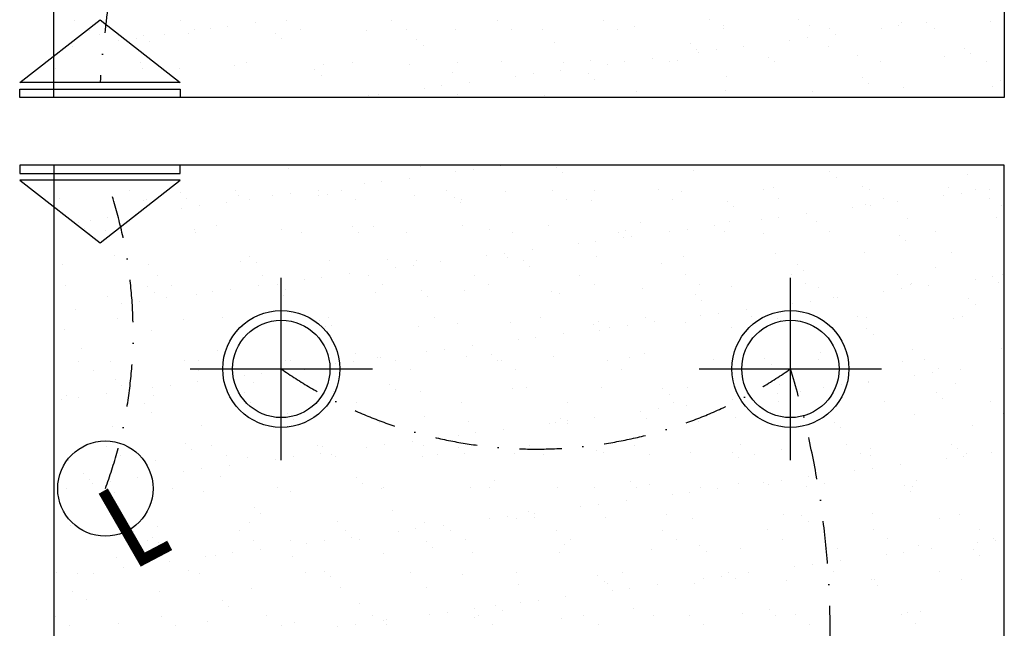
# Model space of a CAD drawing. Header units: millimetres. Extents: x 1795 to 32869, y 2040 to 26467.
# Tile 3 of 10: x 1836 to 4736, y 15202 to 16996. Entities that reach past the tile are written whole.
import ezdxf

# ---------------------------------------------------------------- set-up
doc = ezdxf.new("R2010")
doc.units = ezdxf.units.MM
doc.linetypes.add('DASHDOT2', pattern=[0.5, 0.25, -0.125, 0, -0.125])
for name, color, linetype in [('AL_Elec - Wall Mounted Halogen 36 W', 7, 'Continuous'), ('Elec - Cable Wires', 143, 'Continuous'), ('Elec - Strip Lights', 6, 'Continuous'), ('Struc - Hatch', 251, 'Continuous')]:
    doc.layers.add(name, color=color, linetype=linetype)

msp = doc.modelspace()

# ---------------------------------------------------------------- linework, layer by layer
at = {"layer": 'AL_Elec - Wall Mounted Halogen 36 W'}
for p, q in [((2606.2, 15698), (2606.2, 16235.3)), ((4106.2, 15698), (4106.2, 16235.3)), ((2337.6, 15966.6), (2874.8, 15966.6)), ((3837.6, 15966.6), (4374.8, 15966.6))]:
    msp.add_line(p, q, dxfattribs=at)
for points in [[(2072.3, 16995.3), (2072.3, 16995.3), (2308.9, 16810.5), (1835.7, 16810.5)], [(1835.7, 16790.7), (2308.9, 16790.7), (2308.9, 16766.6), (1835.7, 16766.6)], [(1835.7, 16542.6), (2308.9, 16542.6), (2308.9, 16566.6), (1835.7, 16566.6)], [(2072.3, 16337.9), (2072.3, 16337.9), (2308.9, 16522.7), (1835.7, 16522.7)]]:
    msp.add_lwpolyline(points, close=True, dxfattribs=at)
at = {"layer": 'AL_Elec - Wall Mounted Halogen 36 W', "const_width": 31.2}
msp.add_lwpolyline([(2081.9, 15606.6), (2198.2, 15404.9), (2277.6, 15446.7)], dxfattribs=at)
at = {"layer": 'AL_Elec - Wall Mounted Halogen 36 W'}
for centre, radius in [((2606.2, 15966.6), 172.2), ((4106.2, 15966.6), 172.2), ((2606.2, 15966.6), 143.4), ((4106.2, 15966.6), 143.4), ((2088.1, 15614.2), 140.3)]:
    msp.add_circle(centre, radius, dxfattribs=at)
at = {"layer": 'Elec - Cable Wires', "linetype": 'DASHDOT2', "ltscale": 500}
for centre, radius, start, end in [((7439, 16369.3), 5384.8, 140.4768, 175.3002), ((837.5, 16073.8), 1332.5, 339.8221, 19.6904), ((3356.2, 17038.8), 1308.4, 235.0256, 304.9744), ((1599.1, 15192.1), 2624, 320.7177, 17.1674)]:
    msp.add_arc(centre, radius, start, end, dxfattribs=at)
at = {"layer": 'Elec - Strip Lights'}
for p, q in [((1936.2, 16766.6), (1936.2, 19966.6)), ((4736.2, 19966.6), (4736.2, 16766.6)), ((4736.2, 16766.6), (1936.2, 16766.6)), ((4736.2, 16566.6), (1936.2, 16566.6)), ((1936.2, 16566.6), (1936.2, 13366.6)), ((4736.2, 13366.6), (4736.2, 16566.6))]:
    msp.add_line(p, q, dxfattribs=at)
at = {"layer": 'Struc - Hatch', "linetype": 'Continuous'}
for p, q in [((1998.1, 16991.8), (1998.1, 16991.8)), ((2309.5, 16992.3), (2309.5, 16992.3)), ((2397.1, 16969.7), (2397.1, 16969.7)), ((2449.1, 16976.5), (2449.1, 16976.5)), ((2530.4, 16987.2), (2530.4, 16987.2)), ((2620.9, 16992.9), (2620.9, 16992.9)), ((2932.3, 16993.5), (2932.3, 16993.5)), ((3243.8, 16994), (3243.8, 16994)), ((3555.2, 16994.6), (3555.2, 16994.6)), ((3645.8, 16975.6), (3645.8, 16975.6)), ((3866.6, 16995.2), (3866.6, 16995.2)), ((3907.6, 16979), (3907.6, 16979)), ((3908.8, 16968.3), (3908.8, 16968.3)), ((4131.2, 16995), (4131.2, 16995)), ((4163.4, 16977.8), (4163.4, 16977.8)), ((4220.2, 16968.9), (4220.2, 16968.9)), ((4373.5, 16971), (4373.5, 16971)), ((4425.6, 16977.8), (4425.6, 16977.8)), ((4433.5, 16987.5), (4433.5, 16987.5)), ((4506.9, 16988.5), (4506.9, 16988.5)), ((4531.6, 16969.4), (4531.6, 16969.4)), ((4695.2, 16990.8), (4695.2, 16990.8)), ((2040.3, 16964.9), (2040.3, 16964.9)), ((2070.5, 16952), (2070.5, 16952)), ((2179.9, 16941.1), (2179.9, 16941.1)), ((2199.8, 16948.7), (2199.8, 16948.7)), ((2261.2, 16951.8), (2261.2, 16951.8)), ((2332.3, 16955.3), (2332.3, 16955.3)), ((2351.7, 16965.5), (2351.7, 16965.5)), ((2588.1, 16954.1), (2588.1, 16954.1)), ((2605.8, 16939.9), (2605.8, 16939.9)), ((2663.1, 16966), (2663.1, 16966)), ((2858.2, 16963.8), (2858.2, 16963.8)), ((2974.5, 16966.6), (2974.5, 16966.6)), ((3119.9, 16967.1), (3119.9, 16967.1)), ((3285.9, 16967.2), (3285.9, 16967.2)), ((3375.7, 16965.9), (3375.7, 16965.9)), ((3597.3, 16967.7), (3597.3, 16967.7)), ((4156.4, 16942.4), (4156.4, 16942.4)), ((4237.7, 16953.1), (4237.7, 16953.1)), ((1992.1, 16916.4), (1992.1, 16916.4)), ((2127.9, 16934.3), (2127.9, 16934.3)), ((2218.2, 16931.8), (2218.2, 16931.8)), ((3006, 16936.4), (3006, 16936.4)), ((3024.4, 16919.5), (3024.4, 16919.5)), ((3412, 16927.6), (3412, 16927.6)), ((3812.2, 16924.2), (3812.2, 16924.2)), ((3968.5, 16917.7), (3968.5, 16917.7)), ((4104.3, 16935.5), (4104.3, 16935.5)), ((4218.2, 16915.3), (4218.2, 16915.3)), ((4618.4, 16911.9), (4618.4, 16911.9)), ((3699.3, 16882.2), (3699.3, 16882.2)), ((3830.6, 16907.3), (3830.6, 16907.3)), ((3835.2, 16900.1), (3835.2, 16900.1)), ((3887.2, 16907), (3887.2, 16907)), ((4042.8, 16885.2), (4042.8, 16885.2)), ((4304.5, 16888.6), (4304.5, 16888.6)), ((4560.4, 16887.3), (4560.4, 16887.3)), ((4636.8, 16895), (4636.8, 16895)), ((1941.6, 16853), (1941.6, 16853)), ((2192.1, 16868.2), (2192.1, 16868.2)), ((2305.2, 16852.1), (2305.2, 16852.1)), ((2467.5, 16861.5), (2467.5, 16861.5)), ((2503.5, 16868.8), (2503.5, 16868.8)), ((2729.2, 16864.9), (2729.2, 16864.9)), ((2814.9, 16869.3), (2814.9, 16869.3)), ((2985, 16863.7), (2985, 16863.7)), ((3126.3, 16869.9), (3126.3, 16869.9)), ((3255.1, 16873.4), (3255.1, 16873.4)), ((3437.7, 16870.4), (3437.7, 16870.4)), ((3516.9, 16876.7), (3516.9, 16876.7)), ((3566, 16864.7), (3566, 16864.7)), ((3618, 16871.5), (3618, 16871.5)), ((3749.2, 16871), (3749.2, 16871)), ((3772.7, 16875.5), (3772.7, 16875.5)), ((4060.6, 16871.6), (4060.6, 16871.6)), ((4372, 16872.1), (4372, 16872.1)), ((4683.4, 16872.7), (4683.4, 16872.7)), ((2197.4, 16851.8), (2197.4, 16851.8)), ((2705.4, 16848.7), (2705.4, 16848.7)), ((2723.8, 16831.8), (2723.8, 16831.8)), ((3111.4, 16839.8), (3111.4, 16839.8)), ((3296.8, 16829.2), (3296.8, 16829.2)), ((3348.8, 16836.1), (3348.8, 16836.1)), ((3430.1, 16846.8), (3430.1, 16846.8)), ((3511.6, 16836.4), (3511.6, 16836.4)), ((3917.6, 16827.5), (3917.6, 16827.5)), ((4317.8, 16824.1), (4317.8, 16824.1)), ((3079.7, 16800.6), (3079.7, 16800.6)), ((3161, 16811.3), (3161, 16811.3)), ((3530, 16819.5), (3530, 16819.5)), ((4336.2, 16807.2), (4336.2, 16807.2)), ((4439.8, 16794.8), (4439.8, 16794.8)), ((4701.5, 16798.1), (4701.5, 16798.1)), ((4723.8, 16815.3), (4723.8, 16815.3)), ((2864.5, 16771.1), (2864.5, 16771.1)), ((2891.8, 16775.9), (2891.8, 16775.9)), ((3027.6, 16793.8), (3027.6, 16793.8)), ((3126.2, 16774.5), (3126.2, 16774.5)), ((3382, 16773.2), (3382, 16773.2)), ((3652.1, 16783), (3652.1, 16783)), ((3913.9, 16786.3), (3913.9, 16786.3)), ((4169.7, 16785.1), (4169.7, 16785.1)), ((2083.1, 16566.6), (2083.1, 16566.6)), ((3015.8, 16564.2), (3015.8, 16564.2)), ((3253.2, 16564.6), (3253.2, 16564.6)), ((2628.2, 16556.2), (2628.2, 16556.2)), ((3119.8, 16547), (3119.8, 16547)), ((3171.9, 16553.9), (3171.9, 16553.9)), ((3415.9, 16560.8), (3415.9, 16560.8)), ((3434.3, 16543.9), (3434.3, 16543.9)), ((3822, 16552), (3822, 16552)), ((4222.1, 16548.5), (4222.1, 16548.5)), ((4628.1, 16539.7), (4628.1, 16539.7)), ((2850.6, 16511.6), (2850.6, 16511.6)), ((2902.7, 16518.4), (2902.7, 16518.4)), ((2984, 16529.1), (2984, 16529.1)), ((4240.5, 16531.6), (4240.5, 16531.6)), ((2159.6, 16490.9), (2159.6, 16490.9)), ((2309.1, 16485.3), (2309.1, 16485.3)), ((2471, 16491.5), (2471, 16491.5)), ((2480.1, 16476.2), (2480.1, 16476.2)), ((2581.5, 16476.1), (2581.5, 16476.1)), ((2633.5, 16483), (2633.5, 16483)), ((2714.8, 16493.7), (2714.8, 16493.7)), ((2715.2, 16476.5), (2715.2, 16476.5)), ((2741.8, 16479.5), (2741.8, 16479.5)), ((2782.5, 16492.1), (2782.5, 16492.1)), ((2997.6, 16478.3), (2997.6, 16478.3)), ((3093.9, 16492.6), (3093.9, 16492.6)), ((3267.7, 16488), (3267.7, 16488)), ((3405.3, 16493.2), (3405.3, 16493.2)), ((3529.5, 16491.4), (3529.5, 16491.4)), ((3716.7, 16493.8), (3716.7, 16493.8)), ((3785.3, 16490.1), (3785.3, 16490.1)), ((4028.1, 16494.3), (4028.1, 16494.3)), ((4055.4, 16499.9), (4055.4, 16499.9)), ((4317.1, 16503.2), (4317.1, 16503.2)), ((4339.5, 16494.9), (4339.5, 16494.9)), ((4557.9, 16477.4), (4557.9, 16477.4)), ((4573, 16502), (4573, 16502)), ((4610, 16484.3), (4610, 16484.3)), ((4650.9, 16495.5), (4650.9, 16495.5)), ((4691.3, 16495), (4691.3, 16495)), ((1954.2, 16467.7), (1954.2, 16467.7)), ((2201.8, 16464.1), (2201.8, 16464.1)), ((2210, 16466.4), (2210, 16466.4)), ((2327.5, 16468.4), (2327.5, 16468.4)), ((2364.3, 16447.6), (2364.3, 16447.6)), ((2445.6, 16458.3), (2445.6, 16458.3)), ((2513.2, 16464.6), (2513.2, 16464.6)), ((2824.6, 16465.2), (2824.6, 16465.2)), ((3115.3, 16473), (3115.3, 16473)), ((3133.7, 16456.1), (3133.7, 16456.1)), ((3136, 16465.8), (3136, 16465.8)), ((3447.5, 16466.3), (3447.5, 16466.3)), ((3521.3, 16464.2), (3521.3, 16464.2)), ((3758.9, 16466.9), (3758.9, 16466.9)), ((3921.5, 16460.8), (3921.5, 16460.8)), ((4070.3, 16467.5), (4070.3, 16467.5)), ((4327.5, 16451.9), (4327.5, 16451.9)), ((4340.8, 16448.8), (4340.8, 16448.8)), ((4381.7, 16468), (4381.7, 16468)), ((4422.1, 16459.5), (4422.1, 16459.5)), ((4693.1, 16468.6), (4693.1, 16468.6)), ((4727.7, 16448.5), (4727.7, 16448.5)), ((2176.5, 16422.8), (2176.5, 16422.8)), ((2312.3, 16440.7), (2312.3, 16440.7)), ((3939.9, 16443.9), (3939.9, 16443.9)), ((4152.9, 16424.1), (4152.9, 16424.1)), ((4288.7, 16442), (4288.7, 16442)), ((2008.5, 16397.6), (2008.5, 16397.6)), ((2043.1, 16405.3), (2043.1, 16405.3)), ((2095.2, 16412.1), (2095.2, 16412.1)), ((2414.5, 16388.7), (2414.5, 16388.7)), ((3138.8, 16389.1), (3138.8, 16389.1)), ((3394.6, 16387.9), (3394.6, 16387.9)), ((3664.7, 16397.6), (3664.7, 16397.6)), ((3883.7, 16388.7), (3883.7, 16388.7)), ((3926.5, 16400.9), (3926.5, 16400.9)), ((4019.6, 16406.5), (4019.6, 16406.5)), ((4071.6, 16413.4), (4071.6, 16413.4)), ((4182.3, 16399.7), (4182.3, 16399.7)), ((4452.4, 16409.4), (4452.4, 16409.4)), ((4714.1, 16412.8), (4714.1, 16412.8)), ((2026.9, 16380.7), (2026.9, 16380.7)), ((2042.2, 16366.8), (2042.2, 16366.8)), ((2089.4, 16373.9), (2089.4, 16373.9)), ((2351.2, 16377.3), (2351.2, 16377.3)), ((2353.6, 16367.4), (2353.6, 16367.4)), ((2607, 16376), (2607, 16376)), ((2665, 16367.9), (2665, 16367.9)), ((2814.7, 16385.3), (2814.7, 16385.3)), ((2833.1, 16368.4), (2833.1, 16368.4)), ((2877.1, 16385.8), (2877.1, 16385.8)), ((2976.4, 16368.5), (2976.4, 16368.5)), ((3220.7, 16376.4), (3220.7, 16376.4)), ((3287.8, 16369.1), (3287.8, 16369.1)), ((3599.3, 16369.6), (3599.3, 16369.6)), ((3620.9, 16373), (3620.9, 16373)), ((3750.4, 16371.1), (3750.4, 16371.1)), ((3802.4, 16378), (3802.4, 16378)), ((3910.7, 16370.2), (3910.7, 16370.2)), ((4026.9, 16364.2), (4026.9, 16364.2)), ((4222.1, 16370.8), (4222.1, 16370.8)), ((4427.1, 16360.7), (4427.1, 16360.7)), ((4533.5, 16371.3), (4533.5, 16371.3)), ((3481.2, 16335.7), (3481.2, 16335.7)), ((3533.2, 16342.5), (3533.2, 16342.5)), ((3614.5, 16353.2), (3614.5, 16353.2)), ((3639.3, 16356.1), (3639.3, 16356.1)), ((4445.5, 16343.8), (4445.5, 16343.8)), ((2113.9, 16300.9), (2113.9, 16300.9)), ((3264.1, 16307.1), (3264.1, 16307.1)), ((3345.4, 16317.8), (3345.4, 16317.8)), ((4061.7, 16307.2), (4061.7, 16307.2)), ((4323.4, 16310.5), (4323.4, 16310.5)), ((4579.3, 16309.3), (4579.3, 16309.3)), ((1960.5, 16275), (1960.5, 16275)), ((2216.3, 16273.8), (2216.3, 16273.8)), ((2486.4, 16283.5), (2486.4, 16283.5)), ((2514.1, 16297.5), (2514.1, 16297.5)), ((2532.5, 16280.6), (2532.5, 16280.6)), ((2748.1, 16286.8), (2748.1, 16286.8)), ((2920.1, 16288.7), (2920.1, 16288.7)), ((3003.9, 16285.6), (3003.9, 16285.6)), ((3076.2, 16282.4), (3076.2, 16282.4)), ((3212, 16300.2), (3212, 16300.2)), ((3274, 16295.3), (3274, 16295.3)), ((3320.3, 16285.2), (3320.3, 16285.2)), ((3535.8, 16298.7), (3535.8, 16298.7)), ((3726.3, 16276.4), (3726.3, 16276.4)), ((3791.6, 16297.5), (3791.6, 16297.5)), ((4126.5, 16272.9), (4126.5, 16272.9)), ((2807, 16246.9), (2807, 16246.9)), ((2942.8, 16264.8), (2942.8, 16264.8)), ((2994.9, 16271.6), (2994.9, 16271.6)), ((3338.7, 16268.3), (3338.7, 16268.3)), ((3486, 16242.8), (3486, 16242.8)), ((3797.5, 16243.4), (3797.5, 16243.4)), ((4108.9, 16243.9), (4108.9, 16243.9)), ((4144.9, 16256.1), (4144.9, 16256.1)), ((4420.3, 16244.5), (4420.3, 16244.5)), ((4532.5, 16264.1), (4532.5, 16264.1)), ((4731.7, 16245.1), (4731.7, 16245.1)), ((2240.4, 16240.5), (2240.4, 16240.5)), ((2551.8, 16241.1), (2551.8, 16241.1)), ((2594, 16214.2), (2594, 16214.2)), ((2673.7, 16229.4), (2673.7, 16229.4)), ((2725.7, 16236.2), (2725.7, 16236.2)), ((2863.2, 16241.7), (2863.2, 16241.7)), ((2905.4, 16214.8), (2905.4, 16214.8)), ((3174.6, 16242.2), (3174.6, 16242.2)), ((3216.8, 16215.4), (3216.8, 16215.4)), ((3528.2, 16215.9), (3528.2, 16215.9)), ((3839.6, 16216.5), (3839.6, 16216.5)), ((4151, 16217.1), (4151, 16217.1)), ((4458.7, 16216.8), (4458.7, 16216.8)), ((4462.5, 16217.6), (4462.5, 16217.6)), ((4650.1, 16230.6), (4650.1, 16230.6)), ((4702.2, 16237.5), (4702.2, 16237.5)), ((4720.4, 16220.1), (4720.4, 16220.1)), ((1971.1, 16213.1), (1971.1, 16213.1)), ((2213.5, 16209.7), (2213.5, 16209.7)), ((2231.9, 16192.8), (2231.9, 16192.8)), ((2282.6, 16213.7), (2282.6, 16213.7)), ((2404.5, 16193.9), (2404.5, 16193.9)), ((2456.5, 16200.8), (2456.5, 16200.8)), ((2537.8, 16211.5), (2537.8, 16211.5)), ((2619.5, 16200.9), (2619.5, 16200.9)), ((2883.4, 16193.1), (2883.4, 16193.1)), ((3019.7, 16197.5), (3019.7, 16197.5)), ((3145.1, 16196.4), (3145.1, 16196.4)), ((3400.9, 16195.2), (3400.9, 16195.2)), ((3425.7, 16188.6), (3425.7, 16188.6)), ((3671, 16204.9), (3671, 16204.9)), ((3825.8, 16185.2), (3825.8, 16185.2)), ((3932.8, 16208.3), (3932.8, 16208.3)), ((4188.6, 16207), (4188.6, 16207)), ((4380.9, 16195.2), (4380.9, 16195.2)), ((4433, 16202.1), (4433, 16202.1)), ((4514.3, 16212.8), (4514.3, 16212.8)), ((2095.7, 16181.2), (2095.7, 16181.2)), ((2135.3, 16158.5), (2135.3, 16158.5)), ((2187.4, 16165.3), (2187.4, 16165.3)), ((2268.7, 16176), (2268.7, 16176)), ((2357.5, 16184.6), (2357.5, 16184.6)), ((2613.3, 16183.3), (2613.3, 16183.3)), ((3038.1, 16180.6), (3038.1, 16180.6)), ((3844.3, 16168.3), (3844.3, 16168.3)), ((4111.8, 16159.8), (4111.8, 16159.8)), ((4163.8, 16166.6), (4163.8, 16166.6)), ((4231.9, 16176.3), (4231.9, 16176.3)), ((4245.1, 16177.3), (4245.1, 16177.3)), ((4632, 16172.9), (4632, 16172.9)), ((4650.5, 16156), (4650.5, 16156)), ((1999.5, 16140.6), (1999.5, 16140.6)), ((3894.6, 16131.2), (3894.6, 16131.2)), ((3975.9, 16141.9), (3975.9, 16141.9)), ((2123, 16116.4), (2123, 16116.4)), ((2318.9, 16113.1), (2318.9, 16113.1)), ((2434.4, 16117), (2434.4, 16117)), ((2719, 16109.7), (2719, 16109.7)), ((2745.8, 16117.5), (2745.8, 16117.5)), ((3057.2, 16118.1), (3057.2, 16118.1)), ((3125.1, 16100.8), (3125.1, 16100.8)), ((3280.3, 16102.7), (3280.3, 16102.7)), ((3368.6, 16118.7), (3368.6, 16118.7)), ((3542.1, 16106), (3542.1, 16106)), ((3680, 16119.2), (3680, 16119.2)), ((3706.7, 16106.5), (3706.7, 16106.5)), ((3797.9, 16104.8), (3797.9, 16104.8)), ((3842.6, 16124.3), (3842.6, 16124.3)), ((3991.4, 16119.8), (3991.4, 16119.8)), ((4068, 16114.5), (4068, 16114.5)), ((4302.9, 16120.4), (4302.9, 16120.4)), ((4329.7, 16117.8), (4329.7, 16117.8)), ((4585.6, 16116.6), (4585.6, 16116.6)), ((4614.3, 16120.9), (4614.3, 16120.9)), ((1966.8, 16082.3), (1966.8, 16082.3)), ((2222.6, 16081.1), (2222.6, 16081.1)), ((2492.7, 16090.8), (2492.7, 16090.8)), ((2737.5, 16092.8), (2737.5, 16092.8)), ((2754.4, 16094.2), (2754.4, 16094.2)), ((3010.2, 16092.9), (3010.2, 16092.9)), ((3437.6, 16071), (3437.6, 16071)), ((3525.2, 16097.4), (3525.2, 16097.4)), ((3543.7, 16080.5), (3543.7, 16080.5)), ((3573.4, 16088.9), (3573.4, 16088.9)), ((3625.4, 16095.7), (3625.4, 16095.7)), ((3931.3, 16088.6), (3931.3, 16088.6)), ((4331.4, 16085.1), (4331.4, 16085.1)), ((3304.2, 16053.5), (3304.2, 16053.5)), ((3356.3, 16060.3), (3356.3, 16060.3)), ((4349.8, 16068.2), (4349.8, 16068.2)), ((2018.3, 16025.4), (2018.3, 16025.4)), ((2418.4, 16021.9), (2418.4, 16021.9)), ((2824.5, 16013.1), (2824.5, 16013.1)), ((3035, 16018), (3035, 16018)), ((3087.1, 16024.9), (3087.1, 16024.9)), ((3168.4, 16035.6), (3168.4, 16035.6)), ((3677.3, 16012.2), (3677.3, 16012.2)), ((3939.1, 16015.6), (3939.1, 16015.6)), ((4194.9, 16014.3), (4194.9, 16014.3)), ((4465, 16024.1), (4465, 16024.1)), ((4726.7, 16027.4), (4726.7, 16027.4)), ((2009.7, 15989.6), (2009.7, 15989.6)), ((2102, 15988.6), (2102, 15988.6)), ((2321.2, 15990.1), (2321.2, 15990.1)), ((2363.8, 15991.9), (2363.8, 15991.9)), ((2436.9, 16005), (2436.9, 16005)), ((2619.6, 15990.7), (2619.6, 15990.7)), ((2632.6, 15990.7), (2632.6, 15990.7)), ((2765.9, 15982.6), (2765.9, 15982.6)), ((2817.9, 15989.4), (2817.9, 15989.4)), ((2889.6, 16000.4), (2889.6, 16000.4)), ((2899.2, 16000.1), (2899.2, 16000.1)), ((2944, 15991.3), (2944, 15991.3)), ((3151.4, 16003.7), (3151.4, 16003.7)), ((3224.6, 16009.6), (3224.6, 16009.6)), ((3243, 15992.8), (3243, 15992.8)), ((3255.4, 15991.8), (3255.4, 15991.8)), ((3407.2, 16002.5), (3407.2, 16002.5)), ((3566.8, 15992.4), (3566.8, 15992.4)), ((3630.7, 16000.8), (3630.7, 16000.8)), ((3878.2, 15993), (3878.2, 15993)), ((4030.8, 15997.4), (4030.8, 15997.4)), ((4189.6, 15993.5), (4189.6, 15993.5)), ((4436.8, 15988.5), (4436.8, 15988.5)), ((4501.1, 15994.1), (4501.1, 15994.1)), ((2051.9, 15962.7), (2051.9, 15962.7)), ((2363.3, 15963.3), (2363.3, 15963.3)), ((2548.7, 15954), (2548.7, 15954)), ((2630, 15964.7), (2630, 15964.7)), ((2674.7, 15963.8), (2674.7, 15963.8)), ((2986.2, 15964.4), (2986.2, 15964.4)), ((3297.6, 15965), (3297.6, 15965)), ((3609, 15965.5), (3609, 15965.5)), ((3920.4, 15966.1), (3920.4, 15966.1)), ((4049.2, 15980.5), (4049.2, 15980.5)), ((4231.8, 15966.7), (4231.8, 15966.7)), ((4525.2, 15955.3), (4525.2, 15955.3)), ((4543.2, 15967.2), (4543.2, 15967.2)), ((4606.5, 15966), (4606.5, 15966)), ((2117.8, 15934.2), (2117.8, 15934.2)), ((2360.9, 15929.3), (2360.9, 15929.3)), ((2496.7, 15947.1), (2496.7, 15947.1)), ((2523.9, 15925.3), (2523.9, 15925.3)), ((4336, 15925.2), (4336, 15925.2)), ((4337.3, 15930.6), (4337.3, 15930.6)), ((4473.1, 15948.4), (4473.1, 15948.4)), ((4591.9, 15923.9), (4591.9, 15923.9)), ((2136.2, 15917.3), (2136.2, 15917.3)), ((2227.5, 15911.7), (2227.5, 15911.7)), ((2279.6, 15918.6), (2279.6, 15918.6)), ((2499, 15898.1), (2499, 15898.1)), ((2760.7, 15901.5), (2760.7, 15901.5)), ((2924, 15921.9), (2924, 15921.9)), ((2942.4, 15905), (2942.4, 15905)), ((3016.5, 15900.2), (3016.5, 15900.2)), ((3286.6, 15910), (3286.6, 15910)), ((3330, 15913), (3330, 15913)), ((3548.4, 15913.3), (3548.4, 15913.3)), ((3730.2, 15909.6), (3730.2, 15909.6)), ((3804.2, 15912.1), (3804.2, 15912.1)), ((4068.1, 15895.1), (4068.1, 15895.1)), ((4074.3, 15921.8), (4074.3, 15921.8)), ((4136.2, 15900.8), (4136.2, 15900.8)), ((4204, 15913), (4204, 15913)), ((4256, 15919.8), (4256, 15919.8)), ((4536.4, 15897.3), (4536.4, 15897.3)), ((1958.3, 15876.3), (1958.3, 15876.3)), ((1973.1, 15889.6), (1973.1, 15889.6)), ((2010.4, 15883.1), (2010.4, 15883.1)), ((2091.7, 15893.8), (2091.7, 15893.8)), ((2203.7, 15866), (2203.7, 15866)), ((2228.9, 15888.4), (2228.9, 15888.4)), ((2515.1, 15866.5), (2515.1, 15866.5)), ((2826.5, 15867.1), (2826.5, 15867.1)), ((3138, 15867.7), (3138, 15867.7)), ((3449.4, 15868.2), (3449.4, 15868.2)), ((3748.6, 15892.7), (3748.6, 15892.7)), ((3760.8, 15868.8), (3760.8, 15868.8)), ((3934.8, 15877.6), (3934.8, 15877.6)), ((3986.8, 15884.4), (3986.8, 15884.4)), ((4072.2, 15869.4), (4072.2, 15869.4)), ((4383.6, 15869.9), (4383.6, 15869.9)), ((4554.8, 15880.4), (4554.8, 15880.4)), ((4695, 15870.5), (4695, 15870.5)), ((2223.2, 15837.5), (2223.2, 15837.5)), ((3665.6, 15842.1), (3665.6, 15842.1)), ((3717.6, 15849), (3717.6, 15849)), ((3798.9, 15859.7), (3798.9, 15859.7)), ((2623.4, 15834.1), (2623.4, 15834.1)), ((2641.8, 15817.2), (2641.8, 15817.2)), ((2895.9, 15807.7), (2895.9, 15807.7)), ((3029.4, 15825.3), (3029.4, 15825.3)), ((3157.7, 15811.1), (3157.7, 15811.1)), ((3413.5, 15809.8), (3413.5, 15809.8)), ((3429.6, 15821.8), (3429.6, 15821.8)), ((3448.5, 15813.5), (3448.5, 15813.5)), ((3529.8, 15824.2), (3529.8, 15824.2)), ((3683.6, 15819.6), (3683.6, 15819.6)), ((3835.6, 15813), (3835.6, 15813)), ((3945.4, 15822.9), (3945.4, 15822.9)), ((4201.2, 15821.7), (4201.2, 15821.7)), ((4235.8, 15809.6), (4235.8, 15809.6)), ((4471.3, 15831.4), (4471.3, 15831.4)), ((4733, 15834.7), (4733, 15834.7)), ((2108.3, 15795.9), (2108.3, 15795.9)), ((2370.1, 15799.2), (2370.1, 15799.2)), ((2625.9, 15798), (2625.9, 15798)), ((3260.6, 15788.8), (3260.6, 15788.8)), ((3396.4, 15806.7), (3396.4, 15806.7)), ((3448, 15804.9), (3448, 15804.9)), ((4254.2, 15792.7), (4254.2, 15792.7)), ((4641.8, 15800.7), (4641.8, 15800.7)), ((2991.4, 15753.4), (2991.4, 15753.4)), ((3127.2, 15771.2), (3127.2, 15771.2)), ((3179.3, 15778.1), (3179.3, 15778.1)), ((2090.5, 15739.1), (2090.5, 15739.1)), ((2322.8, 15746.3), (2322.8, 15746.3)), ((2341.2, 15729.5), (2341.2, 15729.5)), ((2401.9, 15739.7), (2401.9, 15739.7)), ((2713.3, 15740.3), (2713.3, 15740.3)), ((2728.8, 15737.5), (2728.8, 15737.5)), ((2858.1, 15735.8), (2858.1, 15735.8)), ((2910.1, 15742.7), (2910.1, 15742.7)), ((3024.7, 15740.8), (3024.7, 15740.8)), ((3129, 15734.1), (3129, 15734.1)), ((3336.2, 15741.4), (3336.2, 15741.4)), ((3535, 15725.2), (3535, 15725.2)), ((3647.6, 15742), (3647.6, 15742)), ((3935.2, 15721.8), (3935.2, 15721.8)), ((3959, 15742.5), (3959, 15742.5)), ((4080.6, 15729.1), (4080.6, 15729.1)), ((4270.4, 15743.1), (4270.4, 15743.1)), ((4342.3, 15732.5), (4342.3, 15732.5)), ((4581.8, 15743.7), (4581.8, 15743.7)), ((4598.2, 15731.2), (4598.2, 15731.2)), ((1979.4, 15696.9), (1979.4, 15696.9)), ((2132.7, 15712.3), (2132.7, 15712.3)), ((2235.2, 15695.7), (2235.2, 15695.7)), ((2444.1, 15712.8), (2444.1, 15712.8)), ((2505.3, 15705.4), (2505.3, 15705.4)), ((2588.9, 15700.4), (2588.9, 15700.4)), ((2640.9, 15707.2), (2640.9, 15707.2)), ((2722.2, 15717.9), (2722.2, 15717.9)), ((2755.5, 15713.4), (2755.5, 15713.4)), ((2767, 15708.8), (2767, 15708.8)), ((3022.8, 15707.6), (3022.8, 15707.6)), ((3066.9, 15714), (3066.9, 15714)), ((3147.4, 15717.2), (3147.4, 15717.2)), ((3292.9, 15717.3), (3292.9, 15717.3)), ((3378.3, 15714.5), (3378.3, 15714.5)), ((3554.7, 15720.6), (3554.7, 15720.6)), ((3689.7, 15715.1), (3689.7, 15715.1)), ((3810.5, 15719.4), (3810.5, 15719.4)), ((3953.6, 15704.9), (3953.6, 15704.9)), ((4001.2, 15715.7), (4001.2, 15715.7)), ((4312.6, 15716.2), (4312.6, 15716.2)), ((4341.2, 15712.9), (4341.2, 15712.9)), ((4565.3, 15701.7), (4565.3, 15701.7)), ((4617.4, 15708.5), (4617.4, 15708.5)), ((4624, 15716.8), (4624, 15716.8)), ((4698.7, 15719.2), (4698.7, 15719.2)), ((2319.7, 15664.9), (2319.7, 15664.9)), ((2371.8, 15671.8), (2371.8, 15671.8)), ((2453.1, 15682.5), (2453.1, 15682.5)), ((4296.2, 15666.2), (4296.2, 15666.2)), ((4348.2, 15673.1), (4348.2, 15673.1)), ((4429.5, 15683.8), (4429.5, 15683.8)), ((2022.2, 15658.6), (2022.2, 15658.6)), ((2040.6, 15641.7), (2040.6, 15641.7)), ((2102.6, 15636.3), (2102.6, 15636.3)), ((2183.9, 15647), (2183.9, 15647)), ((2428.2, 15649.7), (2428.2, 15649.7)), ((2828.4, 15646.3), (2828.4, 15646.3)), ((3234.4, 15637.5), (3234.4, 15637.5)), ((3634.5, 15634), (3634.5, 15634)), ((4079, 15637.6), (4079, 15637.6)), ((4160.3, 15648.3), (4160.3, 15648.3)), ((4477.6, 15638.7), (4477.6, 15638.7)), ((1973.1, 15615), (1973.1, 15615)), ((2050.5, 15629.5), (2050.5, 15629.5)), ((2284.5, 15615.6), (2284.5, 15615.6)), ((2376.4, 15606.5), (2376.4, 15606.5)), ((2595.9, 15616.1), (2595.9, 15616.1)), ((2632.2, 15605.3), (2632.2, 15605.3)), ((2846.8, 15629.4), (2846.8, 15629.4)), ((2902.2, 15615), (2902.2, 15615)), ((2907.3, 15616.7), (2907.3, 15616.7)), ((3164, 15618.4), (3164, 15618.4)), ((3218.7, 15617.3), (3218.7, 15617.3)), ((3419.8, 15617.1), (3419.8, 15617.1)), ((3530.1, 15617.8), (3530.1, 15617.8)), ((3653, 15617.1), (3653, 15617.1)), ((3689.9, 15626.9), (3689.9, 15626.9)), ((3841.6, 15618.4), (3841.6, 15618.4)), ((3891.1, 15612.9), (3891.1, 15612.9)), ((3951.7, 15630.2), (3951.7, 15630.2)), ((4027, 15630.8), (4027, 15630.8)), ((4040.6, 15625.2), (4040.6, 15625.2)), ((4153, 15619), (4153, 15619)), ((4207.5, 15629), (4207.5, 15629)), ((4440.7, 15621.7), (4440.7, 15621.7)), ((4459.2, 15604.8), (4459.2, 15604.8)), ((4464.4, 15619.5), (4464.4, 15619.5)), ((2114.6, 15603.2), (2114.6, 15603.2)), ((3622, 15577.5), (3622, 15577.5)), ((3757.8, 15595.3), (3757.8, 15595.3)), ((3809.8, 15602.2), (3809.8, 15602.2)), ((2127.6, 15562), (2127.6, 15562)), ((2527.7, 15558.5), (2527.7, 15558.5)), ((2933.8, 15549.7), (2933.8, 15549.7)), ((3488.6, 15559.9), (3488.6, 15559.9)), ((3540.7, 15566.8), (3540.7, 15566.8)), ((2546.2, 15541.6), (2546.2, 15541.6)), ((3219.4, 15524.5), (3219.4, 15524.5)), ((3271.5, 15531.3), (3271.5, 15531.3)), ((3299.2, 15524.6), (3299.2, 15524.6)), ((3333.9, 15546.2), (3333.9, 15546.2)), ((3352.4, 15529.4), (3352.4, 15529.4)), ((3352.8, 15542), (3352.8, 15542)), ((3561, 15527.9), (3561, 15527.9)), ((3740, 15537.4), (3740, 15537.4)), ((3816.8, 15526.7), (3816.8, 15526.7)), ((4086.9, 15536.5), (4086.9, 15536.5)), ((4140.1, 15534), (4140.1, 15534)), ((4348.6, 15539.8), (4348.6, 15539.8)), ((4546.2, 15525.1), (4546.2, 15525.1)), ((4604.5, 15538.6), (4604.5, 15538.6)), ((1985.7, 15504.3), (1985.7, 15504.3)), ((2171.3, 15488.7), (2171.3, 15488.7)), ((2241.5, 15503), (2241.5, 15503)), ((2482.7, 15489.3), (2482.7, 15489.3)), ((2511.6, 15512.8), (2511.6, 15512.8)), ((2773.3, 15516.1), (2773.3, 15516.1)), ((2794.1, 15489.9), (2794.1, 15489.9)), ((2950.3, 15489), (2950.3, 15489)), ((3002.3, 15495.9), (3002.3, 15495.9)), ((3029.1, 15514.9), (3029.1, 15514.9)), ((3083.6, 15506.6), (3083.6, 15506.6)), ((3105.5, 15490.4), (3105.5, 15490.4)), ((3416.9, 15491), (3416.9, 15491)), ((3728.3, 15491.6), (3728.3, 15491.6)), ((4039.7, 15492.1), (4039.7, 15492.1)), ((4158.5, 15517.1), (4158.5, 15517.1)), ((4351.2, 15492.7), (4351.2, 15492.7)), ((4662.6, 15493.3), (4662.6, 15493.3)), ((2213.4, 15461.9), (2213.4, 15461.9)), ((2227.1, 15470.8), (2227.1, 15470.8)), ((2524.8, 15462.4), (2524.8, 15462.4)), ((2633.2, 15461.9), (2633.2, 15461.9)), ((2733.1, 15460.4), (2733.1, 15460.4)), ((2814.4, 15471.1), (2814.4, 15471.1)), ((2836.3, 15463), (2836.3, 15463)), ((3147.7, 15463.6), (3147.7, 15463.6)), ((3459.1, 15464.1), (3459.1, 15464.1)), ((3770.5, 15464.7), (3770.5, 15464.7)), ((4081.9, 15465.3), (4081.9, 15465.3)), ((4393.3, 15465.8), (4393.3, 15465.8)), ((4704.7, 15466.4), (4704.7, 15466.4)), ((4709.6, 15461.7), (4709.6, 15461.7)), ((2245.6, 15453.9), (2245.6, 15453.9)), ((2545.3, 15435.7), (2545.3, 15435.7)), ((2681.1, 15453.6), (2681.1, 15453.6)), ((3033.3, 15458.5), (3033.3, 15458.5)), ((3051.7, 15441.6), (3051.7, 15441.6)), ((3439.4, 15449.6), (3439.4, 15449.6)), ((3696.2, 15434.2), (3696.2, 15434.2)), ((3839.5, 15446.2), (3839.5, 15446.2)), ((3958, 15437.5), (3958, 15437.5)), ((4213.8, 15436.3), (4213.8, 15436.3)), ((4245.5, 15437.4), (4245.5, 15437.4)), ((4483.9, 15446), (4483.9, 15446)), ((4521.7, 15437), (4521.7, 15437)), ((4645.7, 15433.9), (4645.7, 15433.9)), ((4657.5, 15454.9), (4657.5, 15454.9)), ((2120.9, 15410.5), (2120.9, 15410.5)), ((2382.6, 15413.8), (2382.6, 15413.8)), ((2411.9, 15418.2), (2411.9, 15418.2)), ((2464, 15425), (2464, 15425)), ((2638.5, 15412.6), (2638.5, 15412.6)), ((2908.5, 15422.3), (2908.5, 15422.3)), ((3170.3, 15425.7), (3170.3, 15425.7)), ((3426.1, 15424.5), (3426.1, 15424.5)), ((3857.9, 15429.3), (3857.9, 15429.3)), ((4388.4, 15419.4), (4388.4, 15419.4)), ((4440.4, 15426.3), (4440.4, 15426.3)), ((4664.1, 15417), (4664.1, 15417)), ((2142.7, 15382.7), (2142.7, 15382.7)), ((2194.8, 15389.6), (2194.8, 15389.6)), ((2276.1, 15400.3), (2276.1, 15400.3)), ((2332.6, 15374.2), (2332.6, 15374.2)), ((4119.2, 15384), (4119.2, 15384)), ((4171.2, 15390.9), (4171.2, 15390.9)), ((4252.5, 15401.6), (4252.5, 15401.6)), ((1944.9, 15366.1), (1944.9, 15366.1)), ((2006.9, 15364.8), (2006.9, 15364.8)), ((2053.8, 15364.6), (2053.8, 15364.6)), ((2365.2, 15365.2), (2365.2, 15365.2)), ((2676.7, 15365.7), (2676.7, 15365.7)), ((2732.7, 15370.7), (2732.7, 15370.7)), ((2751.1, 15353.8), (2751.1, 15353.8)), ((2988.1, 15366.3), (2988.1, 15366.3)), ((3138.7, 15361.9), (3138.7, 15361.9)), ((3299.5, 15366.9), (3299.5, 15366.9)), ((3538.9, 15358.4), (3538.9, 15358.4)), ((3610.9, 15367.4), (3610.9, 15367.4)), ((3850, 15348.6), (3850, 15348.6)), ((3902, 15355.4), (3902, 15355.4)), ((3922.3, 15368), (3922.3, 15368)), ((3944.9, 15349.6), (3944.9, 15349.6)), ((3983.3, 15366.1), (3983.3, 15366.1)), ((4093.2, 15343.8), (4093.2, 15343.8)), ((4233.7, 15368.6), (4233.7, 15368.6)), ((4345.1, 15346.2), (4345.1, 15346.2)), ((4354.9, 15347.1), (4354.9, 15347.1)), ((4545.1, 15369.1), (4545.1, 15369.1)), ((4610.8, 15345.9), (4610.8, 15345.9)), ((2517.9, 15320.1), (2517.9, 15320.1)), ((2779.6, 15323.4), (2779.6, 15323.4)), ((3035.4, 15322.2), (3035.4, 15322.2)), ((3305.5, 15331.9), (3305.5, 15331.9)), ((3557.3, 15341.5), (3557.3, 15341.5)), ((3567.3, 15335.3), (3567.3, 15335.3)), ((3632.9, 15320), (3632.9, 15320)), ((3714.2, 15330.7), (3714.2, 15330.7)), ((3823.1, 15334), (3823.1, 15334)), ((4363.5, 15329.3), (4363.5, 15329.3)), ((1992, 15311.6), (1992, 15311.6)), ((2031.9, 15286.4), (2031.9, 15286.4)), ((2247.8, 15310.4), (2247.8, 15310.4)), ((3445, 15295.2), (3445, 15295.2)), ((3580.8, 15313.1), (3580.8, 15313.1)), ((2432.1, 15282.9), (2432.1, 15282.9)), ((2450.5, 15266.1), (2450.5, 15266.1)), ((2838.1, 15274.1), (2838.1, 15274.1)), ((3175.8, 15259.8), (3175.8, 15259.8)), ((3238.3, 15270.7), (3238.3, 15270.7)), ((3311.6, 15277.7), (3311.6, 15277.7)), ((3363.7, 15284.5), (3363.7, 15284.5)), ((3644.3, 15261.8), (3644.3, 15261.8)), ((4044.5, 15258.4), (4044.5, 15258.4)), ((1940.6, 15237.8), (1940.6, 15237.8)), ((2252, 15238.3), (2252, 15238.3)), ((2563.4, 15238.9), (2563.4, 15238.9)), ((2874.9, 15239.5), (2874.9, 15239.5)), ((2914.8, 15229.7), (2914.8, 15229.7)), ((3042.5, 15242.3), (3042.5, 15242.3)), ((3094.5, 15249.1), (3094.5, 15249.1)), ((3176.6, 15233), (3176.6, 15233)), ((3186.3, 15240), (3186.3, 15240)), ((3256.7, 15253.8), (3256.7, 15253.8)), ((3432.4, 15231.8), (3432.4, 15231.8)), ((3497.7, 15240.6), (3497.7, 15240.6)), ((3702.5, 15241.5), (3702.5, 15241.5)), ((3809.1, 15241.2), (3809.1, 15241.2)), ((3964.3, 15244.8), (3964.3, 15244.8)), ((4062.9, 15241.5), (4062.9, 15241.5)), ((4120.5, 15241.7), (4120.5, 15241.7)), ((4220.1, 15243.6), (4220.1, 15243.6)), ((4431.9, 15242.3), (4431.9, 15242.3)), ((4450.5, 15249.5), (4450.5, 15249.5)), ((4490.2, 15253.4), (4490.2, 15253.4)), ((1982.8, 15210.9), (1982.8, 15210.9)), ((2127.2, 15217.8), (2127.2, 15217.8)), ((2294.2, 15211.5), (2294.2, 15211.5)), ((2388.9, 15221.2), (2388.9, 15221.2)), ((2605.6, 15212), (2605.6, 15212)), ((2644.8, 15219.9), (2644.8, 15219.9)), ((2773.3, 15206.8), (2773.3, 15206.8)), ((2825.3, 15213.7), (2825.3, 15213.7)), ((2906.6, 15224.4), (2906.6, 15224.4)), ((2917, 15212.6), (2917, 15212.6)), ((3228.4, 15213.2), (3228.4, 15213.2)), ((3539.9, 15213.7), (3539.9, 15213.7)), ((3851.3, 15214.3), (3851.3, 15214.3)), ((4162.7, 15214.9), (4162.7, 15214.9)), ((4474.1, 15215.4), (4474.1, 15215.4))]:
    msp.add_line(p, q, dxfattribs=at)

doc.saveas('drawing.dxf')
